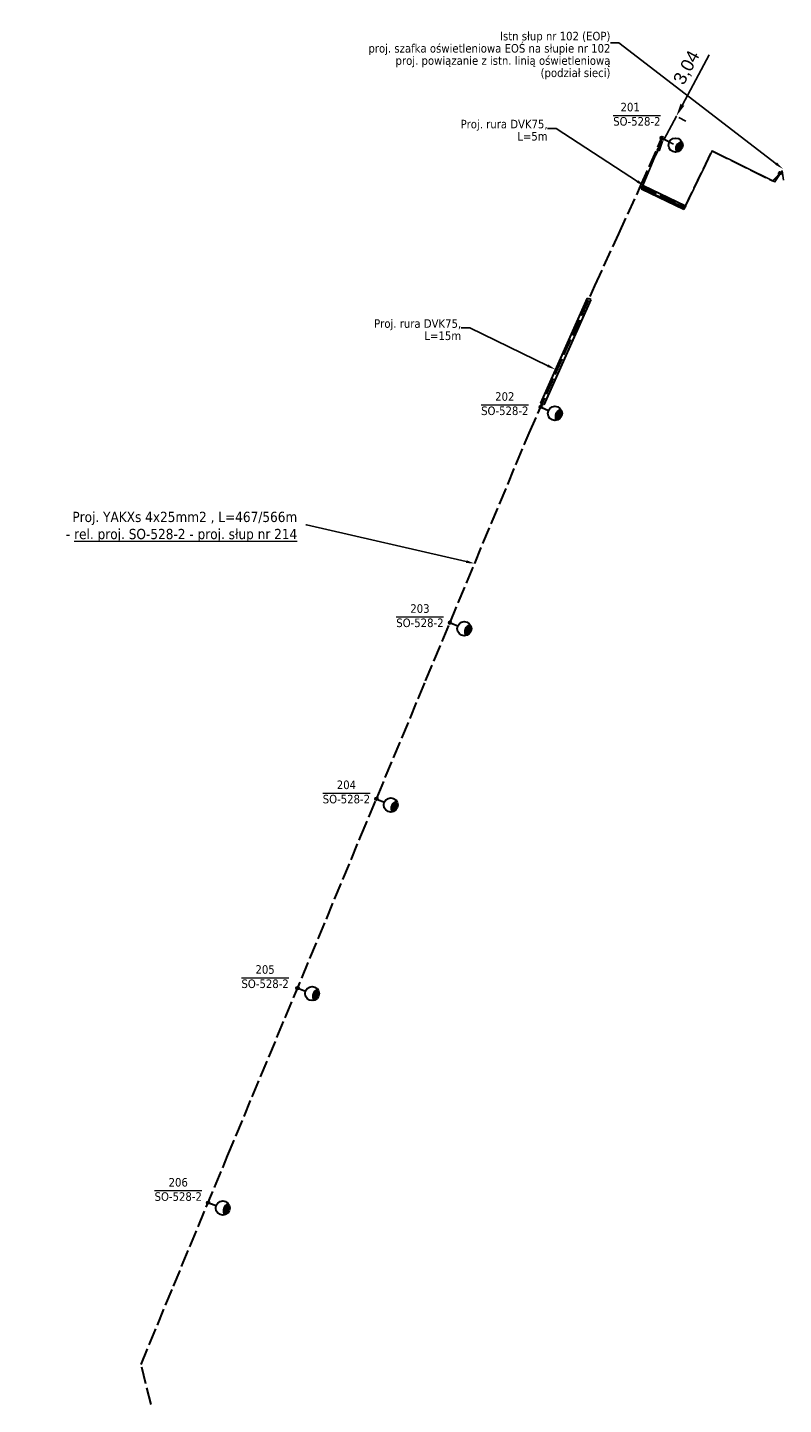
# Model space of a CAD drawing. Header units: metres. Extents: x 6462667 to 6462785, y 6040182 to 6040745.
# Tile 2 of 3: x 6462697 to 6462785, y 6040462 to 6040623. Entities that reach past the tile are written whole.
import ezdxf
from ezdxf import colors
from ezdxf.entities.mleader import LeaderData, LeaderLine
from ezdxf.math import Vec2, Vec3

# ---------------------------------------------------------------- set-up
doc = ezdxf.new("R2010")
doc.units = ezdxf.units.M
doc.linetypes.add('BUO', pattern=[2.5, 2, -0.5])
for name, color, linetype, lineweight in [('!Oświetlenie SP', 1, 'Continuous', 35), ('_linie nn proj.', 1, 'BUO', 30), ('E_O_Opis_proj', 1, 'Continuous', 9), ('E_O_Oświetlenie_Opis', 1, 'Continuous', 13), ('E_O_Rura', 250, 'Continuous', 30), ('E_O_Rura_Opis', 7, 'Continuous', 13)]:
    doc.layers.add(name, color=color, linetype=linetype, lineweight=lineweight)
doc.styles.get("Standard").update_dxf_attribs({"font": 'arial.ttf'})
doc.dimstyles.new('ISO-25', dxfattribs={"dimtxt": 2.5, "dimasz": 2.5, "dimexe": 1.25, "dimexo": 0.625, "dimtad": 1, "dimtxsty": 'Standard', "dimcen": 2.5, "dimadec": 0, "dimazin": 0, "dimtfac": 1, "dimtmove": 0, "dimatfit": 3, "dimfxl": 1, "dimarcsym": 0})

# ---------------------------------------------------------------- blocks, each defined once
blk = doc.blocks.new('*U28')
blk.add_hatch(color=0).paths.add_polyline_path([(2.31, -0.67, 0.241635), (2.65, 0, 0.248878), (2.29, 0.68, 0.519737)])
at = {"color": 0, "lineweight": 30}
for p, q in [((-0.11, 0.11), (0.11, -0.11)), ((-0.11, -0.11), (0.11, 0.11))]:
    blk.add_line(p, q, dxfattribs=at)
blk.add_lwpolyline([(0.15, 0), (1, 0)], dxfattribs=at)
blk.add_circle((0, 0), 0.15, dxfattribs=at)
at = {"color": 0, "linetype": 'Continuous', "lineweight": 30}
blk.add_circle((1.82, 0), 0.825, dxfattribs=at)
at = {"color": 0, "lineweight": 30}
blk.add_arc((2.77, 0.01), 0.827, 125.8639, 235.708, dxfattribs=at)
blk = doc.blocks.new('*D31')
at = {"layer": 'Defpoints', "color": 0, "transparency": 16777216}
for p in [(6462772.32, 6040612.31), (6462770.89, 6040609.62), (6462771.15, 6040609.48)]:
    blk.add_point(p, dxfattribs=at)
at = {"layer": 'E_O_Rura_Opis', "color": 0, "lineweight": -2, "transparency": 16777216}
for p, q in [((6462773.29, 6040613.49), (6462776.42, 6040619.35)), ((6462771.15, 6040609.48), (6462772.59, 6040612.17)), ((6462772.87, 6040612.01), (6462773.69, 6040611.58)), ((6462771.44, 6040609.33), (6462772.26, 6040608.9)), ((6462770.45, 6040608.16), (6462769.74, 6040606.84))]:
    blk.add_line(p, q, dxfattribs=at)
at = {"layer": 'E_O_Rura_Opis', "color": 0, "transparency": 16777216}
for points in [[(6462773.07, 6040613.61), (6462773.51, 6040613.37), (6462772.59, 6040612.17)], [(6462770.23, 6040608.28), (6462770.67, 6040608.04), (6462771.15, 6040609.48)]]:
    blk.add_solid(points, dxfattribs=at)
at = {"layer": 'E_O_Rura_Opis', "color": 0, "transparency": 16777216, "insert": (6462773.86, 6040617.8), "char_height": 1.5, "attachment_point": 5, "rotation": 61.9192}
blk.add_mtext('3,04', dxfattribs=at)

msp = doc.modelspace()

# ---------------------------------------------------------------- linework, layer by layer
at = {"layer": '_linie nn proj.'}
for points in [[(6462765.856, 6040598.427), (6462768.406, 6040603.971), (6462773.568, 6040601.482), (6462776.766, 6040608.114), (6462783.861, 6040604.603), (6462784.98, 6040605.77)], [(6462720.117, 6040490.641), (6462720.117, 6040490.641), (6462720.117, 6040490.641), (6462720.117, 6040490.641), (6462720.117, 6040490.641), (6462720.117, 6040490.641), (6462735.669, 6040527.931)], [(6462711.179, 6040461.59), (6462709.998, 6040466.252), (6462713.784, 6040475.414), (6462720.117, 6040490.641)]]:
    msp.add_lwpolyline(points, dxfattribs=at)
at = {"layer": 'E_O_Rura'}
for p, q in [((6462762.168, 6040590.901), (6462756.689, 6040578.629)), ((6462762.579, 6040590.718), (6462757.099, 6040578.445)), ((6462762.168, 6040590.901), (6462762.374, 6040590.81)), ((6462762.579, 6040590.718), (6462762.374, 6040590.81)), ((6462756.689, 6040578.629), (6462756.894, 6040578.537)), ((6462757.099, 6040578.445), (6462756.894, 6040578.537))]:
    msp.add_line(p, q, dxfattribs=at)

# ---------------------------------------------------------------- block references
at = {"layer": '!Oświetlenie SP'}
for p, rotation in [((6462756.734, 6040578.179), 335.6152977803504), ((6462737.523, 6040532.374), 336.7801642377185), ((6462728.294, 6040510.251), 339.7644231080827), ((6462717.846, 6040485.181), 339.7017028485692)]:
    msp.add_blockref('*U28', p, dxfattribs=dict(at, rotation=rotation))

# ---------------------------------------------------------------- texts
at = {"layer": 'E_O_Oświetlenie_Opis', "color": 1, "linetype": 'Continuous', "char_height": 1, "width": 3.81393, "attachment_point": 1}
for s, insert in [('\\pxqc;{\\fTahoma|b0|i0|c238|p34;202\\P\\OSO-528-2}', (6462750.617, 6040579.899)), ('\\pxqc;{\\fTahoma|b0|i0|c238|p34;204\\P\\OSO-528-2}', (6462732.1, 6040534.515)), ('\\pxqc;{\\fTahoma|b0|i0|c238|p34;205\\P\\OSO-528-2}', (6462722.594, 6040512.931)), ('\\pxqc;{\\fTahoma|b0|i0|c238|p34;206\\P\\OSO-528-2}', (6462712.438, 6040488.057))]:
    msp.add_mtext(s, dxfattribs=dict(at, insert=insert))

# ---------------------------------------------------------------- leaders
at = {"layer": 'E_O_Opis_proj', "ltscale": 2}
ml = msp.add_multileader_mtext('Standard', dxfattribs=at)
ml.set_content('{\\fTahoma|b0|i0|c0|p34;Proj. YAKX\\fTahoma|b0|i0|c238|p34;s\\fTahoma|b0|i0|c0|p34; \\fTahoma|b0|i0|c238|p34;4\\fTahoma|b0|i0|c0|p34;x\\fTahoma|b0|i0|c238|p34;2\\fTahoma|b0|i0|c0|p34;5mm2 , L=\\fTahoma|b0|i0|c238|p34;467/566\\fTahoma|b0|i0|c0|p34;m\\fTahoma|b0|i0|c238|p34;\\L\\P\\pxi-3,l4,t4;\\l-^I\\Lrel. proj. SO-528-2 - proj. słup nr 214}', color=256)
ml.set_leader_properties()
ml.build(insert=Vec2(0, 0))
ml.multileader.update_dxf_attribs({"text_right_attachment_type": 7, "text_top_attachment_type": 0, "text_bottom_attachment_type": 0, "dogleg_length": 0.1, "arrow_head_size": 1})
ctx = ml.context
ctx.base_point, ctx.char_height, ctx.arrow_head_size, ctx.landing_gap_size, ctx.plane_origin = Vec3(6462695.195, 6040565.158), 1.2, 1, 1, Vec3(6462676.394, 6040586.865)
ctx.right_attachment, ctx.text_align_type, ctx.attachment_type = 7, 2, 2
notes = []
notes.append((ctx, [(0, (1, 1, 0), (6462729.325, 6040564.388), (-1, 0), 0.0639, [(0, [(6462749.003, 6040559.875)], 0, [])])]))
ctx.mtext.insert, ctx.mtext.alignment, ctx.mtext.flow_direction = Vec3(6462728.261, 6040565.929), 3, 5
ctx.mtext.has_bg_fill, ctx.mtext.bg_color, ctx.mtext.bg_scale_factor, ctx.mtext.bg_transparency, ctx.mtext.use_window_bg_color = 1, -1027028792, 1.5, 0, 1
for ctx, leaders in notes:
    for number, flags, end, landing, length, lines in leaders:
        leader = LeaderData()
        leader.index, (leader.has_last_leader_line, leader.has_dogleg_vector, leader.attachment_direction) = number, flags
        leader.last_leader_point, leader.dogleg_vector, leader.dogleg_length = Vec3(end), Vec3(landing), length
        for number, points, colour, breaks in lines:
            line = LeaderLine()
            line.index, line.vertices, line.color, line.breaks = number, Vec3.list(points), colors.encode_raw_color(colour), breaks
            leader.lines.append(line)
        ctx.leaders.append(leader)

# ---------------------------------------------------------------- next in the draw order: linework, layer by layer
at = {"layer": '_linie nn proj.'}
for points in [[(6462746.122, 6040552.976), (6462746.122, 6040552.976), (6462755.369, 6040575.122), (6462763.06, 6040592.347), (6462765.856, 6040598.427), (6462765.856, 6040598.427)], [(6462743.274, 6040546.157), (6462743.274, 6040546.157), (6462743.274, 6040546.157), (6462746.021, 6040552.735), (6462746.122, 6040552.976), (6462746.122, 6040552.976)], [(6462735.669, 6040527.931), (6462735.669, 6040527.931), (6462735.669, 6040527.931), (6462735.669, 6040527.931), (6462735.669, 6040527.931), (6462743.274, 6040546.157)]]:
    msp.add_lwpolyline(points, dxfattribs=at)

# ---------------------------------------------------------------- next in the draw order: block references
at = {"layer": '!Oświetlenie SP', "rotation": 336.7801642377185}
msp.add_blockref('*U28', (6462746.122, 6040552.976), dxfattribs=at)

# ---------------------------------------------------------------- next in the draw order: texts
at = {"layer": 'E_O_Oświetlenie_Opis', "color": 1, "linetype": 'Continuous', "insert": (6462740.698, 6040555.117), "char_height": 1, "width": 3.81393, "attachment_point": 1}
msp.add_mtext('\\pxqc;{\\fTahoma|b0|i0|c238|p34;203\\P\\OSO-528-2}', dxfattribs=at)

# ---------------------------------------------------------------- next in the draw order: leaders
at = {"layer": 'E_O_Rura_Opis', "ltscale": 2}
ml = msp.add_multileader_mtext('Standard', dxfattribs=at)
ml.set_content('{\\fTahoma|b0|i0|c238|p34;Istn słup nr 102 (EOP)\\P\\C1;proj. szafka oświetleniowa EOŚ na słupie nr 102\\Pproj. powiązanie z istn. linią oświetleniową\\P(podział sieci)}', color=256)
ml.set_leader_properties()
ml.build(insert=Vec2(0, 0))
ml.multileader.update_dxf_attribs({"text_right_attachment_type": 7, "text_top_attachment_type": 0, "text_bottom_attachment_type": 0, "dogleg_length": 1, "arrow_head_size": 1})
ctx = ml.context
ctx.base_point, ctx.char_height, ctx.arrow_head_size, ctx.landing_gap_size, ctx.plane_origin = Vec3(6462735.86, 6040621.386), 1, 1, 0, Vec3(6462848.675, 6040658.282)
ctx.right_attachment, ctx.text_align_type, ctx.attachment_type = 7, 2, 2
notes = []
notes.append((ctx, [(1, (1, 1, 0), (6462765.876, 6040620.747), (-1, 0), 1, [(1, [(6462785.043, 6040606.003)], 0, [])])]))
ctx.mtext.insert, ctx.mtext.defined_height, ctx.mtext.alignment, ctx.mtext.line_spacing_factor, ctx.mtext.flow_direction = Vec3(6462764.876, 6040622.024), 2, 3, 0.857143, 5
ctx.mtext.has_bg_fill, ctx.mtext.bg_color, ctx.mtext.bg_scale_factor, ctx.mtext.bg_transparency, ctx.mtext.use_window_bg_color = 1, -1023410167, 1.5, 0, 1
ml = msp.add_multileader_mtext('Standard', dxfattribs=at)
ml.set_content('{\\fTahoma|b0|i0|c238|p34;Proj. rura DVK75, \\PL=15m}', color=256)
ml.set_leader_properties()
ml.build(insert=Vec2(0, 0))
ml.multileader.update_dxf_attribs({"text_right_attachment_type": 7, "text_top_attachment_type": 0, "text_bottom_attachment_type": 0, "dogleg_length": 1, "arrow_head_size": 1})
ctx = ml.context
ctx.base_point, ctx.char_height, ctx.arrow_head_size, ctx.landing_gap_size, ctx.plane_origin = Vec3(6462736.982, 6040587.918), 1, 1, 0, Vec3(6462784.29, 6040645.611)
ctx.right_attachment, ctx.text_align_type, ctx.attachment_type = 7, 2, 2
notes.append((ctx, [(1, (1, 1, 0), (6462748.424, 6040587.408), (-1, 0), 1, [(1, [(6462758.445, 6040582.562)], 0, [])])]))
ctx.mtext.insert, ctx.mtext.defined_height, ctx.mtext.alignment, ctx.mtext.line_spacing_factor, ctx.mtext.flow_direction = Vec3(6462747.424, 6040588.429), 2, 3, 0.857143, 5
ctx.mtext.has_bg_fill, ctx.mtext.bg_color, ctx.mtext.bg_scale_factor, ctx.mtext.bg_transparency, ctx.mtext.use_window_bg_color = 1, -1023410167, 1.5, 0, 1
for ctx, leaders in notes:
    for number, flags, end, landing, length, lines in leaders:
        leader = LeaderData()
        leader.index, (leader.has_last_leader_line, leader.has_dogleg_vector, leader.attachment_direction) = number, flags
        leader.last_leader_point, leader.dogleg_vector, leader.dogleg_length = Vec3(end), Vec3(landing), length
        for number, points, colour, breaks in lines:
            line = LeaderLine()
            line.index, line.vertices, line.color, line.breaks = number, Vec3.list(points), colors.encode_raw_color(colour), breaks
            leader.lines.append(line)
        ctx.leaders.append(leader)

# ---------------------------------------------------------------- next in the draw order: linework, layer by layer
at = {"layer": '_linie nn proj.'}
msp.add_lwpolyline([(6462765.856, 6040598.427), (6462768.406, 6040603.971), (6462770.889, 6040609.625), (6462770.889, 6040609.625), (6462770.889, 6040609.625)], dxfattribs=at)
at = {"layer": '_linie nn proj.', "linetype": 'ByBlock'}
msp.add_lwpolyline([(6462784.761, 6040605.305), (6462784.527, 6040605.512), (6462784.657, 6040605.659), (6462784.891, 6040605.451), (6462784.761, 6040605.305)], dxfattribs=at)
at = {"layer": 'E_O_Rura'}
for p, q in [((6462768.716, 6040604.072), (6462768.618, 6040603.869)), ((6462768.716, 6040604.072), (6462773.666, 6040601.685)), ((6462768.52, 6040603.666), (6462768.618, 6040603.869)), ((6462768.52, 6040603.666), (6462773.47, 6040601.279)), ((6462773.47, 6040601.279), (6462773.568, 6040601.482)), ((6462773.666, 6040601.685), (6462773.568, 6040601.482))]:
    msp.add_line(p, q, dxfattribs=at)

# ---------------------------------------------------------------- next in the draw order: block references
at = {"layer": '!Oświetlenie SP', "rotation": 332.3501534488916}
msp.add_blockref('*U28', (6462770.889, 6040609.625), dxfattribs=at)

# ---------------------------------------------------------------- next in the draw order: texts
at = {"layer": 'E_O_Oświetlenie_Opis', "color": 1, "linetype": 'Continuous', "insert": (6462766.057, 6040613.728), "char_height": 1, "width": 3.81393, "attachment_point": 1}
msp.add_mtext('{\\fTahoma|b0|i0|c238|p34;201\\P\\pxqc;\\OSO-528-2}', dxfattribs=at)

# ---------------------------------------------------------------- next in the draw order: dimensions: what is measured, and where the dimension line sits
at = {"layer": 'E_O_Rura_Opis'}
dim = msp.add_linear_dim(base=(6462771.153, 6040609.484), p1=(6462772.321, 6040612.309), p2=(6462770.889, 6040609.625), angle=241.91921, dimstyle='ISO-25', override={"dimtxt": 1.5, "dimasz": 1.5}, dxfattribs=at)
dim.commit()
dim.dimension.update_dxf_attribs({"geometry": '*D31', "text_midpoint": (6462775.207, 6040617.082), "dimtype": 161})

# ---------------------------------------------------------------- next in the draw order: leaders
at = {"layer": 'E_O_Rura_Opis', "ltscale": 2}
ml = msp.add_multileader_mtext('Standard', dxfattribs=at)
ml.set_content('{\\fTahoma|b0|i0|c238|p34;Proj. rura DVK75, \\PL=5m}', color=256)
ml.set_leader_properties()
ml.build(insert=Vec2(0, 0))
ml.multileader.update_dxf_attribs({"text_right_attachment_type": 7, "text_top_attachment_type": 0, "text_bottom_attachment_type": 0, "dogleg_length": 1, "arrow_head_size": 1})
ctx = ml.context
ctx.base_point, ctx.char_height, ctx.arrow_head_size, ctx.landing_gap_size, ctx.plane_origin = Vec3(6462747.088, 6040611.233), 1, 1, 0, Vec3(6462794.397, 6040668.925)
ctx.right_attachment, ctx.text_align_type, ctx.attachment_type = 7, 2, 2
notes = []
notes.append((ctx, [(1, (1, 1, 0), (6462758.531, 6040610.723), (-1, 0), 1, [(1, [(6462768.87, 6040603.997)], 0, [])])]))
ctx.mtext.insert, ctx.mtext.defined_height, ctx.mtext.alignment, ctx.mtext.line_spacing_factor, ctx.mtext.flow_direction = Vec3(6462757.531, 6040611.743), 2, 3, 0.857143, 5
ctx.mtext.has_bg_fill, ctx.mtext.bg_color, ctx.mtext.bg_scale_factor, ctx.mtext.bg_transparency, ctx.mtext.use_window_bg_color = 1, -1023410167, 1.5, 0, 1
for ctx, leaders in notes:
    for number, flags, end, landing, length, lines in leaders:
        leader = LeaderData()
        leader.index, (leader.has_last_leader_line, leader.has_dogleg_vector, leader.attachment_direction) = number, flags
        leader.last_leader_point, leader.dogleg_vector, leader.dogleg_length = Vec3(end), Vec3(landing), length
        for number, points, colour, breaks in lines:
            line = LeaderLine()
            line.index, line.vertices, line.color, line.breaks = number, Vec3.list(points), colors.encode_raw_color(colour), breaks
            leader.lines.append(line)
        ctx.leaders.append(leader)

# ---------------------------------------------------------------- next in the draw order: linework, layer by layer
msp.add_lwpolyline([(6462770.934, 6040609.482), (6462768.52, 6040603.666), (6462773.568, 6040601.482), (6462776.766, 6040608.114), (6462784.116, 6040604.477), (6462784.97, 6040605.759), (6462785.109, 6040604.693)])

doc.saveas('drawing.dxf')
